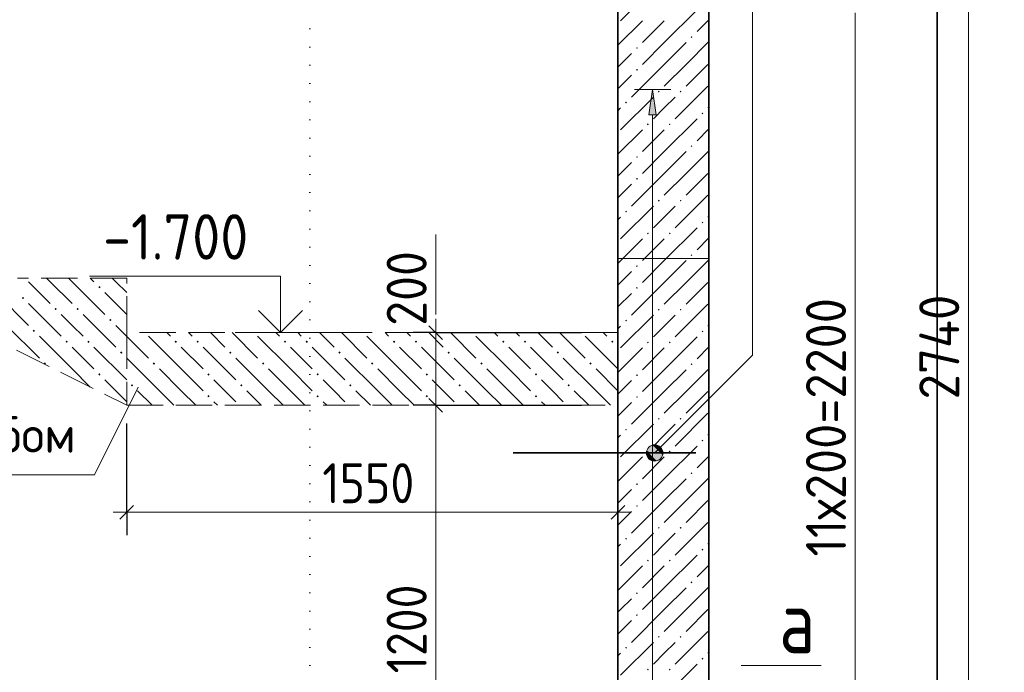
# Model space of a CAD drawing. Header units: millimetres. Extents: x 0 to 50400, y 0 to 35640.
# Tile 4 of 18: x 17045 to 23540, y 7066 to 11374. Entities that reach past the tile are written whole.
import ezdxf

# ---------------------------------------------------------------- set-up
doc = ezdxf.new("R2010")
doc.units = ezdxf.units.MM
for name, pattern in [('______2', [324, 240, -84]), ('______5', [1320, 960, -120, 120, -120]), ('______9', [120, 0, -120])]:
    doc.linetypes.add(name, pattern=pattern)
for name, color, linetype, lineweight in [('Standard', 7, 'Continuous', 25), ('Высотные отметки', 7, 'Continuous', 25), ('ЖБ Лестница', 52, 'Continuous', 25), ('ЖБ Стена верхний уровень', 7, 'Continuous', 35), ('Позиционная метка линия выноска', 7, 'Continuous', 13), ('Позиционная метка номер позиции', 7, 'Continuous', 13), ('Размерная линия_ общее', 7, 'Continuous', 13), ('Сечения символ', 7, 'Continuous', 25)]:
    doc.layers.add(name, color=color, linetype=linetype, lineweight=lineweight)
doc.layers.add('Оси', color=7, linetype='______5', true_color=0x656565)
doc.layers.add('Стена обрамление П-обр.', color=7, linetype='Continuous', true_color=0xa0a0a0)
doc.layers.add('Размерная выноска', color=7, linetype='Continuous')
doc.styles.add('ISOCPEUR', font='txt')

msp = doc.modelspace()

# ---------------------------------------------------------------- hatches: boundary and pattern name
at = {"layer": 'ЖБ Лестница', "linetype": 'Continuous', "lineweight": 18, "transparency": 33554687}
for points in [[(17562.9, 9608.2), (17570.7, 9616.1), (17578.5, 9608.2), (17570.7, 9600.4)], [(17058.9, 9536.3), (17066.7, 9544.1), (17074.5, 9536.3), (17066.7, 9528.4)], [(17274.9, 9464.2), (17282.7, 9472.1), (17290.5, 9464.2), (17282.7, 9456.5)], [(17418.9, 9464.2), (17426.7, 9472.1), (17434.5, 9464.2), (17426.7, 9456.5)], [(17634.9, 9392.3), (17642.7, 9400.1), (17650.5, 9392.3), (17642.7, 9384.4)], [(17130.9, 9320.3), (17138.7, 9328.1), (17146.5, 9320.3), (17138.7, 9312.5)], [(17346.9, 9248.2), (17354.7, 9256.1), (17362.5, 9248.2), (17354.7, 9240.4)], [(17490.9, 9248.2), (17498.7, 9256.1), (17506.5, 9248.2), (17498.7, 9240.4)], [(18066.9, 9248.2), (18074.7, 9256.1), (18082.5, 9248.2), (18074.7, 9240.4)], [(18210.9, 9248.2), (18218.7, 9256.1), (18226.5, 9248.2), (18218.7, 9240.4)], [(18786.9, 9248.2), (18794.7, 9256.1), (18802.5, 9248.2), (18794.7, 9240.4)], [(18930.9, 9248.2), (18938.7, 9256.1), (18946.5, 9248.2), (18938.7, 9240.4)], [(19506.9, 9248.2), (19514.7, 9256.1), (19522.5, 9248.2), (19514.7, 9240.4)], [(19650.9, 9248.2), (19658.7, 9256.1), (19666.5, 9248.2), (19658.7, 9240.4)], [(20226.9, 9248.2), (20234.7, 9256.1), (20242.5, 9248.2), (20234.7, 9240.4)], [(20370.9, 9248.2), (20378.7, 9256.1), (20386.5, 9248.2), (20378.7, 9240.4)], [(20946.9, 9248.2), (20954.7, 9256.1), (20962.5, 9248.2), (20954.7, 9240.4)], [(17706.9, 9176.3), (17714.7, 9184.1), (17722.5, 9176.3), (17714.7, 9168.4)], [(18426.9, 9176.3), (18434.7, 9184.1), (18442.5, 9176.3), (18434.7, 9168.4)], [(19146.9, 9176.3), (19154.7, 9184.1), (19162.5, 9176.3), (19154.7, 9168.4)], [(19866.9, 9176.3), (19874.7, 9184.1), (19882.5, 9176.3), (19874.7, 9168.4)], [(20586.9, 9176.3), (20594.7, 9184.1), (20602.5, 9176.3), (20594.7, 9168.4)], [(17202.9, 9104.2), (17210.7, 9112.1), (17218.5, 9104.2), (17212.1, 9097.8), (17206.7, 9100.5)], [(17922.9, 9104.2), (17930.7, 9112.1), (17938.5, 9104.2), (17930.7, 9096.5)], [(18642.9, 9104.2), (18650.7, 9112.1), (18658.5, 9104.2), (18650.7, 9096.5)], [(19362.9, 9104.2), (19370.7, 9112.1), (19378.5, 9104.2), (19370.7, 9096.5)], [(20082.9, 9104.2), (20090.7, 9112.1), (20098.5, 9104.2), (20090.7, 9096.5)], [(20802.9, 9104.2), (20810.7, 9112.1), (20818.5, 9104.2), (20810.7, 9096.5)], [(17562.9, 9032.3), (17570.7, 9040.1), (17578.5, 9032.3), (17570.7, 9024.4)], [(18282.9, 9032.3), (18290.7, 9040.1), (18298.5, 9032.3), (18290.7, 9024.4)], [(19002.9, 9032.3), (19010.7, 9040.1), (19018.5, 9032.3), (19010.7, 9024.4)], [(19722.9, 9032.3), (19730.7, 9040.1), (19738.5, 9032.3), (19730.7, 9024.4)], [(20442.9, 9032.3), (20450.7, 9040.1), (20458.5, 9032.3), (20450.7, 9024.4)], [(17778.9, 8960.3), (17786.7, 8968.1), (17794.5, 8960.3), (17786.7, 8952.5)], [(18498.9, 8960.3), (18506.7, 8968.1), (18514.5, 8960.3), (18506.7, 8952.5)], [(19218.9, 8960.3), (19226.7, 8968.1), (19234.5, 8960.3), (19226.7, 8952.5)], [(19938.9, 8960.3), (19946.7, 8968.1), (19954.5, 8960.3), (19946.7, 8952.5)], [(20658.9, 8960.3), (20666.7, 8968.1), (20674.5, 8960.3), (20666.7, 8952.5)], [(18282.9, 8888.2), (18290.7, 8896.1), (18298.5, 8888.2), (18290.7, 8880.4)], [(19002.9, 8888.2), (19010.7, 8896.1), (19018.5, 8888.2), (19010.7, 8880.4)], [(19722.9, 8888.2), (19730.7, 8896.1), (19738.5, 8888.2), (19730.7, 8880.4)], [(20442.9, 8888.2), (20450.7, 8896.1), (20458.5, 8888.2), (20450.7, 8880.4)]]:
    msp.add_hatch(color=7, dxfattribs=at).paths.add_polyline_path(points, flags=16)
at = {"layer": 'ЖБ Стена верхний уровень', "linetype": 'Continuous', "lineweight": 18, "transparency": 33554687}
for points in [[(21470.7, 11259.5), (21476.7, 11265.5), (21482.7, 11259.5), (21476.7, 11253.5)], [(21110.7, 11187.5), (21116.7, 11193.5), (21122.7, 11187.5), (21116.7, 11181.5)], [(21110.7, 11043.5), (21116.7, 11049.5), (21122.7, 11043.5), (21116.7, 11037.5)], [(21254.7, 10899.5), (21260.7, 10905.5), (21266.7, 10899.5), (21260.7, 10893.5)], [(21398.7, 10899.5), (21404.7, 10905.5), (21410.7, 10899.5), (21404.7, 10893.5)], [(21038.7, 10827.5), (21044.7, 10833.5), (21050.7, 10827.5), (21044.7, 10821.5)], [(21542.7, 10755.5), (21548.7, 10761.5), (21554.7, 10755.5), (21548.7, 10749.5)], [(21182.7, 10683.5), (21188.7, 10689.5), (21194.7, 10683.5), (21188.7, 10677.5)], [(21326.7, 10683.5), (21332.7, 10689.5), (21338.7, 10683.5), (21332.7, 10677.5)], [(21470.7, 10539.5), (21476.7, 10545.5), (21482.7, 10539.5), (21476.7, 10533.5)], [(21110.7, 10467.5), (21116.7, 10473.5), (21122.7, 10467.5), (21116.7, 10461.5)], [(21110.7, 10323.5), (21116.7, 10329.5), (21122.7, 10323.5), (21116.7, 10317.5)], [(21254.7, 10179.5), (21260.7, 10185.5), (21266.7, 10179.5), (21260.7, 10173.5)], [(21398.7, 10179.5), (21404.7, 10185.5), (21410.7, 10179.5), (21404.7, 10173.5)], [(21038.7, 10107.5), (21044.7, 10113.5), (21050.7, 10107.5), (21044.7, 10101.5)], [(21542.7, 10035.5), (21548.7, 10041.5), (21554.7, 10035.5), (21548.7, 10029.5)], [(21182.7, 9963.5), (21188.7, 9969.5), (21194.7, 9963.5), (21188.7, 9957.5)], [(21326.7, 9963.5), (21332.7, 9969.5), (21338.7, 9963.5), (21332.7, 9957.5)], [(21470.7, 9819.5), (21476.7, 9825.5), (21482.7, 9819.5), (21476.7, 9813.5)], [(21110.7, 9747.5), (21116.7, 9753.5), (21122.7, 9747.5), (21116.7, 9741.5)], [(21110.7, 9603.5), (21116.7, 9609.5), (21122.7, 9603.5), (21116.7, 9597.5)], [(21254.7, 9459.5), (21260.7, 9465.5), (21266.7, 9459.5), (21260.7, 9453.5)], [(21398.7, 9459.5), (21404.7, 9465.5), (21410.7, 9459.5), (21404.7, 9453.5)], [(21038.7, 9387.5), (21044.7, 9393.5), (21050.7, 9387.5), (21044.7, 9381.5)], [(21542.7, 9315.5), (21548.7, 9321.5), (21554.7, 9315.5), (21548.7, 9309.5)], [(21182.7, 9243.5), (21188.7, 9249.5), (21194.7, 9243.5), (21188.7, 9237.5)], [(21326.7, 9243.5), (21332.7, 9249.5), (21338.7, 9243.5), (21332.7, 9237.5)], [(21470.7, 9099.5), (21476.7, 9105.5), (21482.7, 9099.5), (21476.7, 9093.5)], [(21110.7, 9027.5), (21116.7, 9033.5), (21122.7, 9027.5), (21116.7, 9021.5)], [(21110.7, 8883.5), (21116.7, 8889.5), (21122.7, 8883.5), (21116.7, 8877.5)], [(21254.7, 8739.5), (21260.7, 8745.5), (21266.7, 8739.5), (21260.7, 8733.5)], [(21398.7, 8739.5), (21404.7, 8745.5), (21410.7, 8739.5), (21404.7, 8733.5)], [(21038.7, 8667.5), (21044.7, 8673.5), (21050.7, 8667.5), (21044.7, 8661.5)], [(21542.7, 8595.5), (21548.7, 8601.5), (21554.7, 8595.5), (21548.7, 8589.5)], [(21182.7, 8523.5), (21188.7, 8529.5), (21194.7, 8523.5), (21188.7, 8517.5)], [(21326.7, 8523.5), (21332.7, 8529.5), (21338.7, 8523.5), (21332.7, 8517.5)], [(21470.7, 8379.5), (21476.7, 8385.5), (21482.7, 8379.5), (21476.7, 8373.5)], [(21110.7, 8307.5), (21116.7, 8313.5), (21122.7, 8307.5), (21116.7, 8301.5)], [(21110.7, 8163.5), (21116.7, 8169.5), (21122.7, 8163.5), (21116.7, 8157.5)], [(21254.7, 8019.5), (21260.7, 8025.5), (21266.7, 8019.5), (21260.7, 8013.5)], [(21398.7, 8019.5), (21404.7, 8025.5), (21410.7, 8019.5), (21404.7, 8013.5)], [(21038.7, 7947.5), (21044.7, 7953.5), (21050.7, 7947.5), (21044.7, 7941.5)], [(21542.7, 7875.5), (21548.7, 7881.5), (21554.7, 7875.5), (21548.7, 7869.5)], [(21182.7, 7803.5), (21188.7, 7809.5), (21194.7, 7803.5), (21188.7, 7797.5)], [(21326.7, 7803.5), (21332.7, 7809.5), (21338.7, 7803.5), (21332.7, 7797.5)], [(21470.7, 7659.5), (21476.7, 7665.5), (21482.7, 7659.5), (21476.7, 7653.5)], [(21110.7, 7587.5), (21116.7, 7593.5), (21122.7, 7587.5), (21116.7, 7581.5)], [(21110.7, 7443.5), (21116.7, 7449.5), (21122.7, 7443.5), (21116.7, 7437.5)], [(21254.7, 7299.5), (21260.7, 7305.5), (21266.7, 7299.5), (21260.7, 7293.5)], [(21398.7, 7299.5), (21404.7, 7305.5), (21410.7, 7299.5), (21404.7, 7293.5)], [(21038.7, 7227.5), (21044.7, 7233.5), (21050.7, 7227.5), (21044.7, 7221.5)], [(21542.7, 7155.5), (21548.7, 7161.5), (21554.7, 7155.5), (21548.7, 7149.5)], [(21182.7, 7083.5), (21188.7, 7089.5), (21194.7, 7083.5), (21188.7, 7077.5)], [(21326.7, 7083.5), (21332.7, 7089.5), (21338.7, 7083.5), (21332.7, 7077.5)]]:
    msp.add_hatch(color=7, dxfattribs=at).paths.add_polyline_path(points, flags=16)
at = {"layer": 'Позиционная метка линия выноска', "linetype": 'Continuous', "lineweight": 13, "transparency": 33554687}
for points in [[(21181.6, 8527.5), (21271.7, 8475.6), (21195.3, 8551.9)], [(21181.6, 8500), (21247.2, 8461.8), (21181.6, 8527.5)], [(21181.6, 8527.5), (21247.2, 8461.8), (21271.7, 8475.6)], [(21195.3, 8551.9), (21285.4, 8500), (21219.7, 8565.7)], [(21195.3, 8551.9), (21271.7, 8475.6), (21285.4, 8500)], [(21219.7, 8565.7), (21285.4, 8500), (21285.4, 8527.5)], [(21219.7, 8565.7), (21285.4, 8527.5), (21247.2, 8565.7)], [(21247.2, 8565.7), (21285.4, 8527.5), (21271.7, 8551.9)], [(21219.7, 8461.8), (21181.6, 8500), (21195.3, 8475.6)], [(21181.6, 8500), (21219.7, 8461.8), (21247.2, 8461.8)]]:
    msp.add_hatch(color=7, dxfattribs=at).paths.add_polyline_path(points)
at = {"layer": 'Стена обрамление П-обр.', "linetype": 'Continuous', "lineweight": 13, "transparency": 33554687}
msp.add_hatch(color=7, dxfattribs=at).paths.add_polyline_path([(21243.9, 10745.8), (21219.9, 10913.8), (21195.9, 10745.8)])

# ---------------------------------------------------------------- linework, layer by layer
at = {"layer": 'Standard', "color": 7, "linetype": 'Continuous', "lineweight": 13, "transparency": 33554687}
msp.add_line((22555.5, 11420.3), (22555.5, 6140.3), dxfattribs=at)
at = {"layer": 'Standard', "color": 254, "linetype": 'Continuous', "lineweight": 35, "true_color": 0xc4c4ff, "transparency": 33554687}
msp.add_lwpolyline([(4087.7, 4155.8), (23097.1, 4155.8), (23097.1, 14495.9), (4087.7, 14495.9)], dxfattribs=at)
at = {"layer": 'Высотные отметки', "color": 7, "linetype": 'Continuous', "lineweight": 35, "transparency": 33554687}
for q in [(18619.9, 9453.7), (18619.9, 9453.7), (18910.7, 9453.7), (18910.7, 9453.7)]:
    msp.add_line((18765.3, 9308.3), q, dxfattribs=at)
at = {"layer": 'Высотные отметки', "color": 7, "linetype": 'Continuous', "lineweight": 13, "transparency": 33554687}
msp.add_line((19365.3, 9308.3), (18465.3, 9308.3), dxfattribs=at)
msp.add_line((19365.3, 9308.3), (18465.3, 9308.3), dxfattribs=at)
msp.add_lwpolyline([(18765.3, 9308.3), (18765.3, 9680.4), (17505.3, 9680.4)], dxfattribs=at)
msp.add_lwpolyline([(18765.3, 9308.3), (18765.3, 9680.4), (17505.3, 9680.4)], dxfattribs=at)
at = {"layer": 'ЖБ Лестница', "color": 7, "linetype": '______2', "lineweight": 13, "transparency": 33554687}
for p, q in [((10359.1, 12524.3), (17751.1, 8828.3)), ((17751.1, 9668.3), (17031.1, 9668.3)), ((17751.1, 9308.3), (17751.1, 9668.3)), ((20990.7, 9308.3), (17751.1, 9308.3)), ((20990.7, 8828.3), (20990.7, 9308.3)), ((17751.1, 8828.3), (20990.7, 8828.3))]:
    msp.add_line(p, q, dxfattribs=at)
at = {"layer": 'ЖБ Лестница', "color": 9, "linetype": 'Continuous', "lineweight": 18, "true_color": 0xc7c7c7, "transparency": 33554687}
for p, q in [((17102.7, 9644.3), (17246.7, 9500.3)), ((17246.7, 9644.3), (17222.7, 9668.3)), ((17246.7, 9644.3), (17390.7, 9500.3)), ((17366.7, 9668.3), (17390.7, 9644.3)), ((17390.7, 9644.3), (17606.7, 9428.3)), ((17510.7, 9668.3), (17534.7, 9644.3)), ((17678.7, 9644.3), (17654.7, 9668.3)), ((17750.7, 9572.3), (17678.7, 9644.3)), ((16886.7, 9572.3), (17102.7, 9356.2)), ((17606.7, 9572.3), (17751.1, 9427.9)), ((17102.7, 9500.3), (17318.7, 9284.3)), ((17390.7, 9356.2), (17318.7, 9428.3)), ((17462.7, 9428.3), (17678.7, 9212.3)), ((16958.7, 9356.2), (17174.7, 9140.3)), ((17462.7, 9284.3), (17390.7, 9356.2)), ((17678.7, 9356.2), (17894.7, 9140.3)), ((18014.7, 9308.3), (18038.7, 9284.3)), ((18182.7, 9284.3), (18158.7, 9308.3)), ((18302.7, 9308.3), (18398.7, 9212.3)), ((18446.7, 9308.3), (18614.7, 9140.3)), ((18734.7, 9308.3), (18758.7, 9284.3)), ((18902.7, 9284.3), (18878.7, 9308.3)), ((19022.7, 9308.3), (19118.7, 9212.3)), ((19166.7, 9308.3), (19334.7, 9140.3)), ((19454.7, 9308.3), (19478.7, 9284.3)), ((19622.7, 9284.3), (19598.7, 9308.3)), ((19742.7, 9308.3), (19838.7, 9212.3)), ((19886.7, 9308.3), (20054.7, 9140.3)), ((20174.7, 9308.3), (20198.7, 9284.3)), ((20342.7, 9284.3), (20318.7, 9308.3)), ((20462.7, 9308.3), (20558.7, 9212.3)), ((20606.7, 9308.3), (20774.7, 9140.3)), ((20894.7, 9308.3), (20918.7, 9284.3)), ((17390.7, 9068.3), (17174.7, 9284.3)), ((18110.7, 9068.3), (17894.7, 9284.3)), ((18830.7, 9068.3), (18614.7, 9284.3)), ((19550.7, 9068.3), (19334.7, 9284.3)), ((20270.7, 9068.3), (20054.7, 9284.3)), ((20990.7, 9068.3), (20774.7, 9284.3)), ((17390.7, 9212.3), (17534.7, 9068.3)), ((17534.7, 9212.3), (17750.7, 8996.2)), ((18110.7, 9212.3), (18254.7, 9068.3)), ((18254.7, 9212.3), (18470.7, 8996.2)), ((18830.7, 9212.3), (18974.7, 9068.3)), ((18974.7, 9212.3), (19190.7, 8996.2)), ((19550.7, 9212.3), (19694.7, 9068.3)), ((19694.7, 9212.3), (19910.7, 8996.2)), ((20270.7, 9212.3), (20414.7, 9068.3)), ((20414.7, 9212.3), (20630.7, 8996.2)), ((17966.7, 8924.3), (17750.7, 9140.3)), ((18686.7, 8924.3), (18470.7, 9140.3)), ((19406.7, 8924.3), (19190.7, 9140.3)), ((20126.7, 8924.3), (19910.7, 9140.3)), ((20846.7, 8924.3), (20630.7, 9140.3)), ((17390.7, 9068.3), (17510.3, 8948.7)), ((17966.7, 9068.3), (18110.7, 8924.3)), ((18110.7, 9068.3), (18254.7, 8924.3)), ((18686.7, 9068.3), (18830.7, 8924.3)), ((18830.7, 9068.3), (18974.7, 8924.3)), ((19406.7, 9068.3), (19550.7, 8924.3)), ((19550.7, 9068.3), (19694.7, 8924.3)), ((20126.7, 9068.3), (20270.7, 8924.3)), ((20270.7, 9068.3), (20414.7, 8924.3)), ((20846.7, 9068.3), (20990.7, 8924.3)), ((17678.7, 8924.3), (17606.7, 8996.2)), ((18398.7, 8924.3), (18326.7, 8996.2)), ((19118.7, 8924.3), (19046.7, 8996.2)), ((19838.7, 8924.3), (19766.7, 8996.2)), ((20558.7, 8924.3), (20486.7, 8996.2)), ((17750.7, 8852.3), (17678.7, 8924.3)), ((17822.7, 8924.3), (17918.7, 8828.3)), ((17966.7, 8924.3), (18062.7, 8828.3)), ((18110.7, 8924.3), (18206.7, 8828.3)), ((18470.7, 8852.3), (18398.7, 8924.3)), ((18542.7, 8924.3), (18638.7, 8828.3)), ((18686.7, 8924.3), (18782.7, 8828.3)), ((18830.7, 8924.3), (18926.7, 8828.3)), ((19190.7, 8852.3), (19118.7, 8924.3)), ((19262.7, 8924.3), (19358.7, 8828.3)), ((19406.7, 8924.3), (19502.7, 8828.3)), ((19550.7, 8924.3), (19646.7, 8828.3)), ((19910.7, 8852.3), (19838.7, 8924.3)), ((19982.7, 8924.3), (20078.7, 8828.3)), ((20126.7, 8924.3), (20222.7, 8828.3)), ((20270.7, 8924.3), (20366.7, 8828.3)), ((20630.7, 8852.3), (20558.7, 8924.3)), ((20702.7, 8924.3), (20798.7, 8828.3)), ((20846.7, 8924.3), (20942.7, 8828.3)), ((18326.7, 8852.3), (18350.7, 8828.3)), ((19046.7, 8852.3), (19070.7, 8828.3)), ((19766.7, 8852.3), (19790.7, 8828.3)), ((20486.7, 8852.3), (20510.7, 8828.3))]:
    msp.add_line(p, q, dxfattribs=at)
at = {"layer": 'ЖБ Стена верхний уровень', "color": 7, "linetype": 'Continuous', "lineweight": 35, "transparency": 33554687}
for p, q in [((20990.7, 12524.3), (20990.7, 5948.3)), ((21590.7, 5948.3), (21590.7, 12524.3))]:
    msp.add_line(p, q, dxfattribs=at)
at = {"layer": 'ЖБ Стена верхний уровень', "color": 251, "linetype": 'Continuous', "lineweight": 18, "true_color": 0x494949, "transparency": 33554687}
for p, q in [((21224.7, 11583.5), (21008.7, 11367.5)), ((21296.7, 11223.5), (21512.7, 11439.5)), ((21152.7, 11367.5), (20990.7, 11205.5)), ((21296.7, 11367.5), (21152.7, 11223.5)), ((21590.7, 11373.6), (21512.7, 11295.5)), ((21296.7, 11223.5), (21152.7, 11079.5)), ((21440.7, 11223.5), (21296.7, 11079.5)), ((21440.7, 11079.5), (21590.7, 11229.5)), ((21008.7, 11079.5), (21080.7, 11151.5)), ((20990.7, 11061.6), (21008.7, 11079.5)), ((21296.7, 11079.5), (21080.7, 10863.5)), ((21440.7, 11079.5), (21296.7, 10935.5)), ((21584.7, 11079.5), (21440.7, 10935.5)), ((21080.7, 11007.5), (20990.7, 10917.5)), ((21584.7, 10935.5), (21368.7, 10719.5)), ((21224.7, 10863.5), (21008.7, 10647.5)), ((21296.7, 10791.5), (21368.7, 10863.5)), ((21008.7, 10791.5), (20990.7, 10773.6)), ((21224.7, 10719.5), (21296.7, 10791.5)), ((21590.7, 10797.6), (21584.7, 10791.5)), ((21296.7, 10503.5), (21512.7, 10719.5)), ((21590.7, 10653.6), (21512.7, 10575.5)), ((21152.7, 10647.5), (20990.7, 10485.5)), ((21296.7, 10647.5), (21152.7, 10503.5)), ((21296.7, 10503.5), (21152.7, 10359.5)), ((21440.7, 10503.5), (21296.7, 10359.5)), ((21440.7, 10359.5), (21590.7, 10509.5)), ((21008.7, 10359.5), (21080.7, 10431.5)), ((20990.7, 10341.6), (21008.7, 10359.5)), ((21296.7, 10359.5), (21080.7, 10143.5)), ((21440.7, 10359.5), (21296.7, 10215.5)), ((21584.7, 10359.5), (21440.7, 10215.5)), ((21080.7, 10287.5), (20990.7, 10197.5)), ((21584.7, 10215.5), (21368.7, 9999.5)), ((21224.7, 10143.5), (21008.7, 9927.5)), ((21296.7, 10071.5), (21368.7, 10143.5)), ((21008.7, 10071.5), (20990.7, 10053.6)), ((21224.7, 9999.5), (21296.7, 10071.5)), ((21590.7, 10077.6), (21584.7, 10071.5)), ((21296.7, 9783.5), (21512.7, 9999.5)), ((21152.7, 9927.5), (20990.7, 9765.5)), ((21296.7, 9927.5), (21152.7, 9783.5)), ((21590.7, 9933.6), (21512.7, 9855.5)), ((21296.7, 9783.5), (21152.7, 9639.5)), ((21440.7, 9783.5), (21296.7, 9639.5)), ((21440.7, 9639.5), (21590.7, 9789.5)), ((21008.7, 9639.5), (21080.7, 9711.5)), ((20990.7, 9621.6), (21008.7, 9639.5)), ((21296.7, 9639.5), (21080.7, 9423.5)), ((21440.7, 9639.5), (21296.7, 9495.5)), ((21584.7, 9639.5), (21440.7, 9495.5)), ((21080.7, 9567.5), (20990.7, 9477.5)), ((21584.7, 9495.5), (21368.7, 9279.5)), ((21224.7, 9423.5), (21008.7, 9207.5)), ((21296.7, 9351.5), (21368.7, 9423.5)), ((21590.7, 9357.6), (21584.7, 9351.5)), ((21008.7, 9351.5), (20990.7, 9333.6)), ((21224.7, 9279.5), (21296.7, 9351.5)), ((21296.7, 9063.5), (21512.7, 9279.5)), ((21152.7, 9207.5), (20990.7, 9045.5)), ((21296.7, 9207.5), (21152.7, 9063.5)), ((21590.7, 9213.6), (21512.7, 9135.5)), ((21296.7, 9063.5), (21152.7, 8919.5)), ((21440.7, 9063.5), (21296.7, 8919.5)), ((21440.7, 8919.5), (21590.7, 9069.5)), ((21008.7, 8919.5), (21080.7, 8991.5)), ((20990.7, 8901.6), (21008.7, 8919.5)), ((21296.7, 8919.5), (21080.7, 8703.5)), ((21440.7, 8919.5), (21296.7, 8775.5)), ((21584.7, 8919.5), (21440.7, 8775.5)), ((21080.7, 8847.5), (20990.7, 8757.5)), ((21584.7, 8775.5), (21368.7, 8559.5)), ((21224.7, 8703.5), (21008.7, 8487.5)), ((21296.7, 8631.5), (21368.7, 8703.5)), ((21008.7, 8631.5), (20990.7, 8613.6)), ((21224.7, 8559.5), (21296.7, 8631.5)), ((21590.7, 8637.6), (21584.7, 8631.5)), ((21296.7, 8343.5), (21512.7, 8559.5)), ((21152.7, 8487.5), (20990.7, 8325.5)), ((21296.7, 8487.5), (21152.7, 8343.5)), ((21590.7, 8493.6), (21512.7, 8415.5)), ((21296.7, 8343.5), (21152.7, 8199.5)), ((21440.7, 8343.5), (21296.7, 8199.5)), ((21440.7, 8199.5), (21590.7, 8349.5)), ((21008.7, 8199.5), (21080.7, 8271.5)), ((20990.7, 8181.6), (21008.7, 8199.5)), ((21296.7, 8199.5), (21080.7, 7983.5)), ((21440.7, 8199.5), (21296.7, 8055.5)), ((21584.7, 8199.5), (21440.7, 8055.5)), ((21080.7, 8127.5), (20990.7, 8037.5)), ((21584.7, 8055.5), (21368.7, 7839.5)), ((21224.7, 7983.5), (21008.7, 7767.5)), ((21296.7, 7911.5), (21368.7, 7983.5)), ((21008.7, 7911.5), (20990.7, 7893.6)), ((21224.7, 7839.5), (21296.7, 7911.5)), ((21590.7, 7917.6), (21584.7, 7911.5)), ((21296.7, 7623.5), (21512.7, 7839.5)), ((21152.7, 7767.5), (20990.7, 7605.5)), ((21296.7, 7767.5), (21152.7, 7623.5)), ((21590.7, 7773.6), (21512.7, 7695.5)), ((21296.7, 7623.5), (21152.7, 7479.5)), ((21440.7, 7623.5), (21296.7, 7479.5)), ((21440.7, 7479.5), (21590.7, 7629.5)), ((21008.7, 7479.5), (21080.7, 7551.5)), ((20990.7, 7461.6), (21008.7, 7479.5)), ((21296.7, 7479.5), (21080.7, 7263.5)), ((21440.7, 7479.5), (21296.7, 7335.5)), ((21584.7, 7479.5), (21440.7, 7335.5)), ((21080.7, 7407.5), (20990.7, 7317.5)), ((21584.7, 7335.5), (21368.7, 7119.5)), ((21224.7, 7263.5), (21008.7, 7047.5)), ((21296.7, 7191.5), (21368.7, 7263.5)), ((21008.7, 7191.5), (20990.7, 7173.6)), ((21224.7, 7119.5), (21296.7, 7191.5)), ((21590.7, 7197.6), (21584.7, 7191.5)), ((21296.7, 6903.5), (21512.7, 7119.5))]:
    msp.add_line(p, q, dxfattribs=at)
at = {"layer": 'Оси', "color": 8, "linetype": '______5', "lineweight": -3, "transparency": 33554687}
msp.add_line((20990.7, 14255.9), (20990.7, 2959.3), dxfattribs=at)
at = {"layer": 'Позиционная метка линия выноска', "color": 7, "linetype": 'Continuous', "lineweight": 13, "transparency": 33554687}
for p, q in [((21195.3, 8551.9), (21195.3, 8551.9)), ((21271.7, 8551.9), (21271.7, 8551.9)), ((21195.3, 8475.6), (21195.3, 8475.6)), ((21271.7, 8475.6), (21271.7, 8475.6)), ((22332.7, 7109.7), (21804.7, 7109.7))]:
    msp.add_line(p, q, dxfattribs=at)
msp.add_lwpolyline([(21233.5, 8513.8), (21878.4, 9158.6), (21878.4, 13718.6), (22263.3, 14255.9), (22263.3, 15898.9), (25051.6, 15898.9)], dxfattribs=at)
msp.add_circle((21233.5, 8513.8), 54, dxfattribs=at)
at = {"layer": 'Позиционная метка номер позиции', "color": 7, "linetype": '______2', "lineweight": 13, "transparency": 33554687}
for p, q in [((20990.7, 9308.3), (17751.1, 9308.3)), ((17751.1, 9308.3), (17751.1, 8828.3)), ((17751.1, 8828.3), (20990.7, 8828.3))]:
    msp.add_line(p, q, dxfattribs=at)
at = {"layer": 'Позиционная метка номер позиции', "color": 7, "linetype": 'Continuous', "lineweight": 13, "transparency": 33554687}
msp.add_lwpolyline([(14369.1, 8370), (17537.5, 8370), (17827.5, 8948.3)], dxfattribs=at)
at = {"layer": 'Размерная выноска', "color": 7, "linetype": 'Continuous', "lineweight": 13, "transparency": 33554687}
for p, q in [((19789.5, 9428.3), (19789.5, 9956.2)), ((20990.7, 9798.3), (21590.7, 9798.3))]:
    msp.add_line(p, q, dxfattribs=at)
at = {"layer": 'Размерная линия_ общее', "color": 7, "linetype": 'Continuous', "lineweight": 25, "transparency": 33554687}
for p, q in [((19834.5, 9263.3), (19744.5, 9353.3)), ((19834.5, 8783.3), (19744.5, 8873.3)), ((17706.1, 8077), (17796.1, 8167.1)), ((20945.7, 8077), (21035.7, 8167.1))]:
    msp.add_line(p, q, dxfattribs=at)
at = {"layer": 'Размерная линия_ общее', "color": 7, "linetype": 'Continuous', "lineweight": 13, "transparency": 33554687}
for p, q in [((19789.5, 9308.3), (19789.5, 9398.3)), ((19789.5, 8828.3), (19789.5, 9308.3)), ((17751.1, 8122), (17661.1, 8122)), ((17751.1, 8122), (20990.7, 8122)), ((20990.7, 8122), (21080.7, 8122))]:
    msp.add_line(p, q, dxfattribs=at)
at = {"layer": 'Размерная линия_ общее', "color": 7, "linetype": 'Continuous', "lineweight": -3, "transparency": 33554687}
for p, q in [((19789.5, 9308.3), (19639.5, 9308.3)), ((19789.5, 9308.3), (19939.5, 9308.3)), ((19789.5, 9308.3), (20751.1, 9308.3)), ((19789.5, 8828.3), (19639.5, 8828.3)), ((19789.5, 8828.3), (19939.5, 8828.3)), ((19789.5, 8828.3), (20751.1, 8828.3)), ((17751.1, 8122), (17751.1, 8708.3)), ((20990.7, 8122), (20990.7, 8487.6)), ((17751.1, 8122), (17751.1, 8272.1)), ((20990.7, 8122), (20990.7, 8272.1)), ((17751.1, 8122), (17751.1, 7972.1)), ((20990.7, 8122), (20990.7, 7972.1))]:
    msp.add_line(p, q, dxfattribs=at)
at = {"layer": 'Размерная линия_ общее', "color": 7, "linetype": 'Continuous', "lineweight": 13, "transparency": 33554687}
for points in [[(23302.6, 12524.3), (23302.6, 8796.3), (23302.6, 8796.3), (23302.6, 5948.3)], [(19789.5, 5948.3), (19789.5, 6973.6), (19789.5, 6973.6), (19789.5, 8828.3)]]:
    msp.add_lwpolyline(points, dxfattribs=at)
at = {"layer": 'Сечения символ', "color": 7, "linetype": '______9', "lineweight": 13, "transparency": 33554687}
msp.add_line((18959.7, 13114.8), (18959.7, 4110.8), dxfattribs=at)
at = {"layer": 'Стена обрамление П-обр.', "color": 251, "linetype": 'Continuous', "lineweight": 13, "true_color": 0x494949, "transparency": 33554687}
for p, q in [((21219.9, 10913.8), (21099.9, 10913.8)), ((21219.9, 10913.8), (21195.9, 10745.8)), ((21243.9, 10745.8), (21219.9, 10913.8)), ((21219.9, 10913.8), (21339.9, 10913.8)), ((21219.9, 10913.8), (21219.9, 10913.8)), ((21195.9, 10745.8), (21243.9, 10745.8)), ((21219.9, 6281.8), (21219.9, 10745.8))]:
    msp.add_line(p, q, dxfattribs=at)
at = {"layer": 'Стена обрамление П-обр.', "color": 7, "linetype": 'Continuous', "lineweight": 35, "transparency": 33554687}
msp.add_line((21504.3, 8513.8), (20299.5, 8513.8), dxfattribs=at)

# ---------------------------------------------------------------- texts
at = {"layer": 'Standard', "color": 7, "linetype": 'Continuous', "lineweight": 25, "transparency": 33554687, "insert": (22495.5, 7829.9), "char_height": 264, "width": 2047.765, "attachment_point": 7, "rotation": 90, "style": 'ISOCPEUR'}
msp.add_mtext('\\W0.92;11х200=2200', dxfattribs=at)
at = {"layer": 'Высотные отметки', "color": 7, "linetype": 'Continuous', "lineweight": 25, "transparency": 33554687, "insert": (17595.3, 9790.3), "char_height": 300, "width": 1214.127, "attachment_point": 7, "style": 'ISOCPEUR'}
msp.add_mtext('\\W0.90;-1.700', dxfattribs=at)
at = {"layer": 'Позиционная метка номер позиции', "color": 7, "linetype": 'Continuous', "lineweight": 18, "transparency": 33554687, "insert": (14303, 8451), "char_height": 240, "width": 3308.753, "attachment_point": 7, "style": 'ISOCPEUR'}
msp.add_mtext('\\W0.98;Лестница см. альбом', dxfattribs=at)
at = {"layer": 'Размерная линия_ общее', "color": 7, "linetype": 'Continuous', "lineweight": 25, "transparency": 33554687, "char_height": 264, "attachment_point": 7, "rotation": 90, "style": 'ISOCPEUR'}
for s, insert, width in [('\\W0.91;200', (19729.5, 9353.3), 674.386), ('\\W0.93;2740', (23242.6, 8866.7), 888.464), ('\\W0.87;1200', (19729.5, 7058.3), 800.292)]:
    msp.add_mtext(s, dxfattribs=dict(at, insert=insert, width=width))
at = {"layer": 'Размерная линия_ общее', "color": 7, "linetype": 'Continuous', "lineweight": 25, "transparency": 33554687, "insert": (19040.9, 8182.1), "char_height": 264, "width": 800.283, "attachment_point": 7, "style": 'ISOCPEUR'}
msp.add_mtext('\\W0.87;1550', dxfattribs=at)
at = {"layer": 'Сечения символ', "color": 7, "linetype": 'Continuous', "lineweight": 35, "transparency": 33554687, "insert": (22055.1, 7191.7), "char_height": 420, "width": 503.756, "attachment_point": 7, "style": 'ISOCPEUR'}
msp.add_mtext('\\W0.80;а', dxfattribs=at)

doc.saveas('drawing.dxf')
